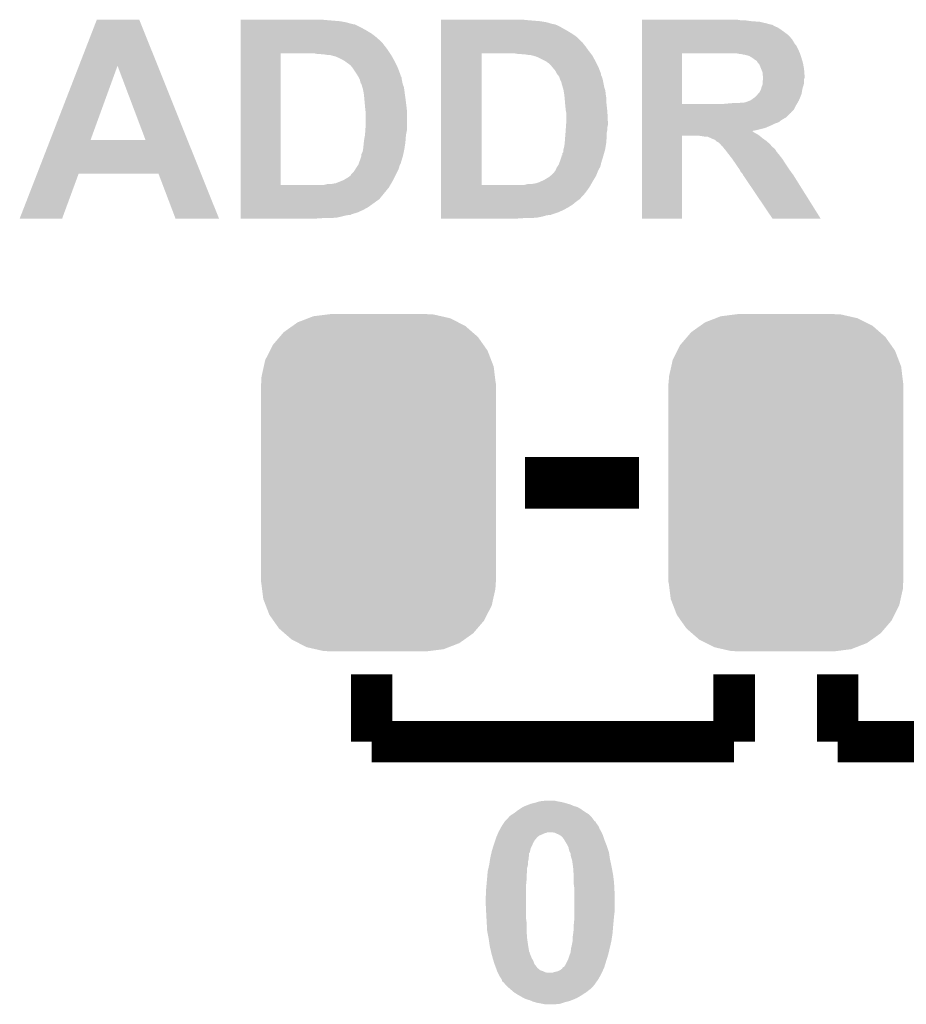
# Model space of a CAD drawing. Extents: x -0.05 to 0.95, y -0.15 to 1.54.
# Tile 15 of 35: x 0.45 to 0.62, y 0.28 to 0.47. Entities that reach past the tile are written whole.
import ezdxf

# ---------------------------------------------------------------- set-up
doc = ezdxf.new("R2010")
doc.units = 0
doc.layers.get('0').update_dxf_attribs({"linetype": 'CONTINUOUS'})
doc.layers.add('STEP_DOWN_13_CLICK_V101_GTO', color=14, linetype='CONTINUOUS')
doc.layers.add('STEP_DOWN_13_CLICK_V101_GTS', color=12, linetype='CONTINUOUS')

# ---------------------------------------------------------------- blocks, each defined once
blk = doc.blocks.new('CUSTOM_72')
for points in [[(-0.01259, 0.03214), (-0.00989, 0.03248), (0.01215, 0.03214), (0.01065, 0.03248)], [(-0.00989, 0.03248), (-0.00935, 0.03255), (0.01065, 0.03248), (0.00935, 0.03255)], [(-0.01657, 0.03029), (-0.01563, 0.03096), (0.01674, 0.03029), (0.01541, 0.03096)], [(-0.01563, 0.03096), (-0.01356, 0.03176), (0.01541, 0.03096), (0.01383, 0.03176)], [(-0.01356, 0.03176), (-0.01259, 0.03214), (0.01383, 0.03176), (0.01215, 0.03214)], [(-0.01908, 0.02815), (-0.01829, 0.02907), (0.0192, 0.02815), (0.01814, 0.02907)], [(-0.01829, 0.02907), (-0.01657, 0.03029), (0.01814, 0.02907), (0.01674, 0.03029)], [(-0.02041, 0.0266), (-0.01908, 0.02815), (0.0203, 0.0266), (0.0192, 0.02815)], [(-0.02188, 0.02368), (-0.02097, 0.02548), (0.02177, 0.02368), (0.02108, 0.02548)], [(-0.02097, 0.02548), (-0.02041, 0.0266), (0.02108, 0.02548), (0.0203, 0.0266)], [(-0.02215, 0.02244), (-0.02188, 0.02368), (0.02225, 0.02244), (0.02177, 0.02368)], [(-0.02259, 0.0205), (-0.02215, 0.02244), (0.02249, 0.0205), (0.02225, 0.02244)], [(-0.0227, -0.0192), (-0.0227, 0.0192), (0.0227, -0.0192), (0.0227, 0.0192)], [(-0.02265, 0.0192), (-0.02259, 0.0205), (0.02265, 0.0192), (0.02249, 0.0205)], [(-0.02249, -0.0205), (-0.02265, -0.0192), (0.02259, -0.0205), (0.02265, -0.0192)], [(-0.02225, -0.02244), (-0.02249, -0.0205), (0.02215, -0.02244), (0.02259, -0.0205)], [(-0.02177, -0.02368), (-0.02225, -0.02244), (0.02188, -0.02368), (0.02215, -0.02244)], [(-0.02108, -0.02548), (-0.02177, -0.02368), (0.02097, -0.02548), (0.02188, -0.02368)], [(-0.0203, -0.0266), (-0.02108, -0.02548), (0.02041, -0.0266), (0.02097, -0.02548)], [(-0.0192, -0.02815), (-0.0203, -0.0266), (0.01908, -0.02815), (0.02041, -0.0266)], [(-0.01814, -0.02907), (-0.0192, -0.02815), (0.01829, -0.02907), (0.01908, -0.02815)], [(-0.01674, -0.03029), (-0.01814, -0.02907), (0.01657, -0.03029), (0.01829, -0.02907)], [(-0.01541, -0.03096), (-0.01674, -0.03029), (0.01563, -0.03096), (0.01657, -0.03029)], [(-0.01383, -0.03176), (-0.01541, -0.03096), (0.01356, -0.03176), (0.01563, -0.03096)], [(-0.01215, -0.03214), (-0.01383, -0.03176), (0.01259, -0.03214), (0.01356, -0.03176)], [(-0.01065, -0.03248), (-0.01215, -0.03214), (0.00989, -0.03248), (0.01259, -0.03214)], [(-0.00935, -0.03255), (-0.01065, -0.03248), (0.00935, -0.03255), (0.00989, -0.03248)]]:
    blk.add_solid(points)

msp = doc.modelspace()

# ---------------------------------------------------------------- linework, layer by layer
at = {"layer": 'STEP_DOWN_13_CLICK_V101_GTO'}
for points, const_width in [([(0.5496, 0.384), (0.5716, 0.384)], 0.01), ([(0.52, 0.334), (0.52, 0.347)], 0.008), ([(0.59, 0.334), (0.59, 0.347)], 0.008), ([(0.61, 0.334), (0.61, 0.347)], 0.008), ([(0.61, 0.334), (0.68, 0.334), (0.68, 0.347)], 0.008), ([(0.52, 0.334), (0.59, 0.334)], 0.008)]:
    msp.add_lwpolyline(points, dxfattribs=dict(at, const_width=const_width))
for points in [[(0.46345, 0.4645), (0.4669, 0.4734), (0.47867, 0.4645), (0.4751, 0.4734)], [(0.4669, 0.4734), (0.4669, 0.4734), (0.4751, 0.4734), (0.4669, 0.4734)], [(0.4947, 0.4733), (0.4947, 0.4734), (0.5115, 0.4733), (0.5104, 0.4734)], [(0.5334, 0.4733), (0.5334, 0.4734), (0.5502, 0.4733), (0.5492, 0.4734)], [(0.5722, 0.4733), (0.5722, 0.4734), (0.5912, 0.4733), (0.5906, 0.4734)], [(0.4947, 0.4731), (0.4947, 0.4733), (0.5139, 0.4731), (0.5115, 0.4733)], [(0.4947, 0.4729), (0.4947, 0.4731), (0.515, 0.4729), (0.5139, 0.4731)], [(0.4947, 0.4726), (0.4947, 0.4729), (0.5161, 0.4726), (0.515, 0.4729)], [(0.4947, 0.4725), (0.4947, 0.4726), (0.5164, 0.4725), (0.5163, 0.4726)], [(0.4947, 0.4726), (0.4947, 0.4726), (0.5163, 0.4726), (0.5161, 0.4726)], [(0.4947, 0.4718), (0.4947, 0.4725), (0.5181, 0.4718), (0.5167, 0.4725)], [(0.4947, 0.4725), (0.4947, 0.4725), (0.5167, 0.4725), (0.5164, 0.4725)], [(0.4947, 0.4713), (0.4947, 0.4718), (0.519, 0.4713), (0.5181, 0.4718)], [(0.5334, 0.4731), (0.5334, 0.4733), (0.5526, 0.4731), (0.5502, 0.4733)], [(0.5334, 0.4729), (0.5334, 0.4731), (0.5538, 0.4729), (0.5526, 0.4731)], [(0.5334, 0.4726), (0.5334, 0.4729), (0.5548, 0.4726), (0.5538, 0.4729)], [(0.5334, 0.4725), (0.5334, 0.4726), (0.5552, 0.4725), (0.555, 0.4726)], [(0.5334, 0.4726), (0.5334, 0.4726), (0.555, 0.4726), (0.5548, 0.4726)], [(0.5334, 0.4722), (0.5334, 0.4725), (0.5561, 0.4722), (0.5554, 0.4725)], [(0.5334, 0.4725), (0.5334, 0.4725), (0.5554, 0.4725), (0.5552, 0.4725)], [(0.5334, 0.4718), (0.5334, 0.4722), (0.5568, 0.4718), (0.5561, 0.4722)], [(0.5334, 0.4713), (0.5334, 0.4718), (0.5577, 0.4713), (0.5568, 0.4718)], [(0.5722, 0.4731), (0.5722, 0.4733), (0.5934, 0.4731), (0.5919, 0.4733)], [(0.5722, 0.473), (0.5722, 0.4731), (0.5949, 0.473), (0.5934, 0.4731)], [(0.5722, 0.4727), (0.5722, 0.473), (0.5962, 0.4727), (0.5949, 0.473)], [(0.5722, 0.4725), (0.5722, 0.4727), (0.5969, 0.4725), (0.5962, 0.4727)], [(0.5722, 0.4724), (0.5722, 0.4725), (0.5974, 0.4724), (0.5969, 0.4725)], [(0.5722, 0.4723), (0.5722, 0.4724), (0.5975, 0.4723), (0.5975, 0.4724)], [(0.5722, 0.4724), (0.5722, 0.4724), (0.5975, 0.4724), (0.5974, 0.4724)], [(0.5722, 0.4721), (0.5722, 0.4723), (0.5979, 0.4721), (0.5975, 0.4723)], [(0.5722, 0.4719), (0.5722, 0.4721), (0.5984, 0.4719), (0.5979, 0.4721)], [(0.5722, 0.4715), (0.5722, 0.4719), (0.599, 0.4715), (0.5984, 0.4719)], [(0.5722, 0.471), (0.5722, 0.4715), (0.5997, 0.471), (0.599, 0.4715)], [(0.4947, 0.4707), (0.4947, 0.4713), (0.52, 0.4707), (0.519, 0.4713)], [(0.4947, 0.47), (0.4947, 0.4707), (0.5209, 0.47), (0.52, 0.4707)], [(0.4947, 0.4691), (0.4947, 0.47), (0.5219, 0.4691), (0.5209, 0.47)], [(0.5334, 0.4707), (0.5334, 0.4713), (0.5587, 0.4707), (0.5577, 0.4713)], [(0.5334, 0.47), (0.5334, 0.4707), (0.5597, 0.47), (0.5587, 0.4707)], [(0.5334, 0.4691), (0.5334, 0.47), (0.5606, 0.4691), (0.5597, 0.47)], [(0.5722, 0.4704), (0.5722, 0.471), (0.6005, 0.4704), (0.5997, 0.471)], [(0.5722, 0.4696), (0.5722, 0.4704), (0.6012, 0.4696), (0.6005, 0.4704)], [(0.5722, 0.4686), (0.5722, 0.4696), (0.6018, 0.4686), (0.6012, 0.4696)], [(0.4947, 0.469), (0.4947, 0.4691), (0.522, 0.469), (0.5219, 0.4691)], [(0.4947, 0.4686), (0.4947, 0.469), (0.5223, 0.4686), (0.522, 0.469)], [(0.4947, 0.4681), (0.4947, 0.4686), (0.5227, 0.4681), (0.5223, 0.4686)], [(0.4947, 0.4674), (0.4947, 0.4681), (0.5232, 0.4674), (0.5227, 0.4681)], [(0.5334, 0.469), (0.5334, 0.4691), (0.5607, 0.469), (0.5607, 0.4691)], [(0.5334, 0.4691), (0.5334, 0.4691), (0.5607, 0.4691), (0.5606, 0.4691)], [(0.5334, 0.4686), (0.5334, 0.469), (0.561, 0.4686), (0.5607, 0.469)], [(0.5334, 0.4681), (0.5334, 0.4686), (0.5614, 0.4681), (0.561, 0.4686)], [(0.5334, 0.4674), (0.5334, 0.4681), (0.5619, 0.4674), (0.5614, 0.4681)], [(0.5722, 0.4684), (0.5722, 0.4686), (0.602, 0.4684), (0.6018, 0.4686)], [(0.5722, 0.4676), (0.5722, 0.4684), (0.6024, 0.4676), (0.602, 0.4684)], [(0.4947, 0.4669), (0.4947, 0.4674), (0.52353, 0.4669), (0.5232, 0.4674)], [(0.4947, 0.4415), (0.4947, 0.4669), (0.5024, 0.4415), (0.5024, 0.4669)], [(0.4947, 0.4669), (0.4947, 0.4669), (0.5024, 0.4669), (0.5075, 0.4669)], [(0.5094, 0.4668), (0.5089, 0.4669), (0.5236, 0.4668), (0.52353, 0.4669)], [(0.5104, 0.4667), (0.5099, 0.4668), (0.52367, 0.4667), (0.5236, 0.4668)], [(0.5114, 0.4666), (0.5108, 0.4667), (0.52373, 0.4666), (0.52367, 0.4667)], [(0.5122, 0.4665), (0.5119, 0.4666), (0.5238, 0.4665), (0.52373, 0.4666)], [(0.513, 0.4663), (0.5122, 0.4665), (0.52391, 0.4663), (0.5238, 0.4665)], [(0.5137, 0.466), (0.513, 0.4663), (0.52407, 0.466), (0.52391, 0.4663)], [(0.5143, 0.4657), (0.5137, 0.466), (0.52424, 0.4657), (0.52407, 0.466)], [(0.5334, 0.4669), (0.5334, 0.4674), (0.56229, 0.4669), (0.5619, 0.4674)], [(0.5334, 0.4415), (0.5334, 0.4669), (0.5412, 0.4415), (0.5412, 0.4669)], [(0.5334, 0.4669), (0.5334, 0.4669), (0.5412, 0.4669), (0.5462, 0.4669)], [(0.5482, 0.4668), (0.5476, 0.4669), (0.56237, 0.4668), (0.56229, 0.4669)], [(0.5492, 0.4667), (0.5487, 0.4668), (0.56244, 0.4667), (0.56237, 0.4668)], [(0.5502, 0.4666), (0.5496, 0.4667), (0.56252, 0.4666), (0.56244, 0.4667)], [(0.5509, 0.4665), (0.5506, 0.4666), (0.5626, 0.4665), (0.56252, 0.4666)], [(0.5517, 0.4663), (0.551, 0.4665), (0.56271, 0.4663), (0.5626, 0.4665)], [(0.5524, 0.466), (0.5517, 0.4663), (0.56287, 0.466), (0.56271, 0.4663)], [(0.5536, 0.4654), (0.5524, 0.466), (0.5632, 0.4654), (0.56287, 0.466)], [(0.5722, 0.4669), (0.5722, 0.4676), (0.6027, 0.4669), (0.6024, 0.4676)], [(0.5722, 0.4571), (0.5722, 0.4669), (0.5799, 0.4571), (0.5799, 0.4669)], [(0.5722, 0.4669), (0.5722, 0.4669), (0.5799, 0.4669), (0.5888, 0.4669)], [(0.591, 0.4668), (0.5905, 0.4669), (0.60273, 0.4668), (0.6027, 0.4669)], [(0.5915, 0.4667), (0.5914, 0.4668), (0.60277, 0.4667), (0.60273, 0.4668)], [(0.5922, 0.4666), (0.5916, 0.4667), (0.6028, 0.4666), (0.60277, 0.4667)], [(0.5929, 0.4664), (0.5922, 0.4666), (0.60287, 0.4664), (0.6028, 0.4666)], [(0.5934, 0.4661), (0.5929, 0.4664), (0.60297, 0.4661), (0.60287, 0.4664)], [(0.59355, 0.466), (0.5934, 0.4661), (0.603, 0.466), (0.60297, 0.4661)], [(0.5937, 0.4659), (0.59355, 0.466), (0.60303, 0.4659), (0.603, 0.466)], [(0.5941, 0.4656), (0.5937, 0.4659), (0.60312, 0.4656), (0.60303, 0.4659)], [(0.4579, 0.4502), (0.46345, 0.4645), (0.4657, 0.4502), (0.4709, 0.4645)], [(0.4763, 0.4502), (0.4709, 0.4645), (0.4844, 0.4502), (0.47867, 0.4645)], [(0.5148, 0.4654), (0.5143, 0.4657), (0.5244, 0.4654), (0.52424, 0.4657)], [(0.5152, 0.4651), (0.5148, 0.4654), (0.52455, 0.4651), (0.5244, 0.4654)], [(0.5155, 0.4649), (0.5152, 0.4651), (0.52465, 0.4649), (0.52455, 0.4651)], [(0.5157, 0.4647), (0.5155, 0.4649), (0.52475, 0.4647), (0.52465, 0.4649)], [(0.51622, 0.4642), (0.5158, 0.4647), (0.525, 0.4642), (0.52475, 0.4647)], [(0.5163, 0.4641), (0.51622, 0.4642), (0.52504, 0.4641), (0.525, 0.4642)], [(0.5171, 0.4629), (0.5163, 0.4641), (0.5255, 0.4629), (0.52504, 0.4641)], [(0.554, 0.4651), (0.5536, 0.4654), (0.56335, 0.4651), (0.5632, 0.4654)], [(0.5543, 0.4649), (0.554, 0.4651), (0.56345, 0.4649), (0.56335, 0.4651)], [(0.5545, 0.4647), (0.5543, 0.4649), (0.56355, 0.4647), (0.56345, 0.4649)], [(0.55492, 0.4642), (0.5545, 0.4647), (0.5638, 0.4642), (0.56355, 0.4647)], [(0.5555, 0.4635), (0.55492, 0.4642), (0.56407, 0.4635), (0.5638, 0.4642)], [(0.5944, 0.4654), (0.5941, 0.4656), (0.60318, 0.4654), (0.60312, 0.4656)], [(0.5945, 0.4652), (0.5944, 0.4654), (0.60324, 0.4652), (0.60318, 0.4654)], [(0.59466, 0.465), (0.5945, 0.4652), (0.6033, 0.465), (0.60324, 0.4652)], [(0.5949, 0.4647), (0.59466, 0.465), (0.60335, 0.4647), (0.6033, 0.465)], [(0.59522, 0.4639), (0.5949, 0.4647), (0.6035, 0.4639), (0.60335, 0.4647)], [(0.5955, 0.4632), (0.59522, 0.4639), (0.60355, 0.4632), (0.6035, 0.4639)], [(0.51716, 0.4628), (0.5171, 0.4629), (0.5255, 0.4628), (0.5255, 0.4629)], [(0.51722, 0.4627), (0.51716, 0.4628), (0.5256, 0.4627), (0.5255, 0.4628)], [(0.51734, 0.4625), (0.51722, 0.4627), (0.5256, 0.4625), (0.5256, 0.4627)], [(0.5174, 0.4624), (0.51734, 0.4625), (0.52567, 0.4624), (0.5256, 0.4625)], [(0.5175, 0.4622), (0.5174, 0.4624), (0.5258, 0.4622), (0.52567, 0.4624)], [(0.51765, 0.4619), (0.5175, 0.4622), (0.5258, 0.4619), (0.5258, 0.4622)], [(0.5558, 0.4629), (0.5555, 0.4635), (0.5643, 0.4629), (0.56407, 0.4635)], [(0.55596, 0.4627), (0.5558, 0.4629), (0.5643, 0.4627), (0.5643, 0.4629)], [(0.55612, 0.4625), (0.55596, 0.4627), (0.5644, 0.4625), (0.5643, 0.4627)], [(0.5562, 0.4624), (0.55612, 0.4625), (0.56443, 0.4624), (0.5644, 0.4625)], [(0.55637, 0.4619), (0.5562, 0.4624), (0.5646, 0.4619), (0.56443, 0.4624)], [(0.5955, 0.4627), (0.5955, 0.4632), (0.60359, 0.4627), (0.60355, 0.4632)], [(0.59553, 0.4626), (0.5955, 0.4627), (0.6036, 0.4626), (0.60359, 0.4627)], [(0.5956, 0.4624), (0.59553, 0.4626), (0.6036, 0.4624), (0.6036, 0.4626)], [(0.59557, 0.4619), (0.5956, 0.4621), (0.6035, 0.4619), (0.60357, 0.4621)], [(0.5956, 0.4622), (0.5956, 0.4624), (0.6036, 0.4622), (0.6036, 0.4624)], [(0.5956, 0.4621), (0.5956, 0.4622), (0.60357, 0.4621), (0.6036, 0.4622)], [(0.5177, 0.4618), (0.51765, 0.4619), (0.52582, 0.4618), (0.5258, 0.4619)], [(0.5178, 0.4614), (0.5177, 0.4618), (0.5259, 0.4614), (0.52582, 0.4618)], [(0.5179, 0.4611), (0.5178, 0.4614), (0.52596, 0.4611), (0.5259, 0.4614)], [(0.518, 0.461), (0.5179, 0.4611), (0.52598, 0.461), (0.52596, 0.4611)], [(0.51803, 0.4609), (0.518, 0.461), (0.526, 0.4609), (0.52598, 0.461)], [(0.51818, 0.4604), (0.51803, 0.4609), (0.5262, 0.4604), (0.526, 0.4609)], [(0.5183, 0.46), (0.51818, 0.4604), (0.52627, 0.46), (0.5262, 0.4604)], [(0.5564, 0.4618), (0.55637, 0.4619), (0.56462, 0.4618), (0.5646, 0.4619)], [(0.5566, 0.4614), (0.5564, 0.4618), (0.5647, 0.4614), (0.56462, 0.4618)], [(0.5567, 0.4611), (0.5566, 0.4614), (0.56476, 0.4611), (0.5647, 0.4614)], [(0.5567, 0.461), (0.5567, 0.4611), (0.56478, 0.461), (0.56476, 0.4611)], [(0.55688, 0.4604), (0.5567, 0.461), (0.5649, 0.4604), (0.56478, 0.461)], [(0.557, 0.46), (0.55688, 0.4604), (0.56503, 0.46), (0.5649, 0.4604)], [(0.5952, 0.46), (0.59523, 0.4601), (0.60318, 0.46), (0.6032, 0.4601)], [(0.59523, 0.4601), (0.5953, 0.4604), (0.6032, 0.4601), (0.60329, 0.4604)], [(0.5953, 0.4604), (0.5955, 0.4609), (0.60329, 0.4604), (0.60344, 0.4609)], [(0.5955, 0.4615), (0.59557, 0.4619), (0.6035, 0.4615), (0.6035, 0.4619)], [(0.5955, 0.4611), (0.5955, 0.4615), (0.6035, 0.4611), (0.6035, 0.4615)], [(0.5955, 0.4609), (0.5955, 0.4611), (0.60344, 0.4609), (0.6035, 0.4611)], [(0.51834, 0.4598), (0.5183, 0.46), (0.5263, 0.4598), (0.52627, 0.46)], [(0.51848, 0.459), (0.51834, 0.4598), (0.5264, 0.459), (0.5263, 0.4598)], [(0.5185, 0.4589), (0.51848, 0.459), (0.52641, 0.4589), (0.5264, 0.459)], [(0.51855, 0.4583), (0.5185, 0.4589), (0.5265, 0.4583), (0.52641, 0.4589)], [(0.5186, 0.4578), (0.51855, 0.4583), (0.52656, 0.4578), (0.5265, 0.4583)], [(0.55704, 0.4598), (0.557, 0.46), (0.5651, 0.4598), (0.56503, 0.46)], [(0.55718, 0.459), (0.55704, 0.4598), (0.5652, 0.459), (0.5651, 0.4598)], [(0.5572, 0.4589), (0.55718, 0.459), (0.56521, 0.4589), (0.5652, 0.459)], [(0.55725, 0.4583), (0.5572, 0.4589), (0.5653, 0.4583), (0.56521, 0.4589)], [(0.5573, 0.4578), (0.55725, 0.4583), (0.5653, 0.4578), (0.5653, 0.4583)], [(0.5934, 0.458), (0.5941, 0.4585), (0.60258, 0.458), (0.60279, 0.4585)], [(0.5941, 0.4585), (0.5944, 0.4588), (0.60279, 0.4585), (0.60292, 0.4588)], [(0.5944, 0.4588), (0.59455, 0.459), (0.60292, 0.4588), (0.603, 0.459)], [(0.59455, 0.459), (0.5947, 0.4592), (0.603, 0.459), (0.60304, 0.4592)], [(0.5947, 0.4592), (0.5949, 0.4594), (0.60304, 0.4592), (0.60307, 0.4594)], [(0.5949, 0.4594), (0.5952, 0.46), (0.60307, 0.4594), (0.60318, 0.46)], [(0.51863, 0.4575), (0.5186, 0.4578), (0.5266, 0.4575), (0.52656, 0.4578)], [(0.5187, 0.4566), (0.51863, 0.4575), (0.52671, 0.4566), (0.5266, 0.4575)], [(0.51879, 0.4558), (0.5187, 0.4566), (0.5268, 0.4558), (0.52671, 0.4566)], [(0.55732, 0.4575), (0.5573, 0.4578), (0.5653, 0.4575), (0.5653, 0.4578)], [(0.5574, 0.4566), (0.55732, 0.4575), (0.56541, 0.4566), (0.5653, 0.4575)], [(0.55749, 0.4558), (0.5574, 0.4566), (0.5655, 0.4558), (0.56541, 0.4566)], [(0.5722, 0.4566), (0.5722, 0.4571), (0.6018, 0.4566), (0.60209, 0.4571)], [(0.5722, 0.4571), (0.5722, 0.4571), (0.5875, 0.4571), (0.5799, 0.4571)], [(0.5722, 0.456), (0.5722, 0.4566), (0.6015, 0.456), (0.6018, 0.4566)], [(0.5875, 0.4571), (0.5886, 0.4572), (0.60209, 0.4571), (0.60215, 0.4572)], [(0.5886, 0.4572), (0.5898, 0.4573), (0.60215, 0.4572), (0.60221, 0.4573)], [(0.5909, 0.4573), (0.5914, 0.4574), (0.60221, 0.4573), (0.60227, 0.4574)], [(0.5919, 0.4574), (0.5923, 0.4575), (0.60227, 0.4574), (0.60232, 0.4575)], [(0.5923, 0.4575), (0.5926, 0.4576), (0.60232, 0.4575), (0.60238, 0.4576)], [(0.5926, 0.4576), (0.5928, 0.4577), (0.60238, 0.4576), (0.60244, 0.4577)], [(0.5928, 0.4577), (0.5931, 0.4578), (0.60244, 0.4577), (0.6025, 0.4578)], [(0.5931, 0.4578), (0.5934, 0.458), (0.6025, 0.4578), (0.60258, 0.458)], [(0.5188, 0.4557), (0.51879, 0.4558), (0.5268, 0.4557), (0.5268, 0.4558)], [(0.5188, 0.4526), (0.5188, 0.4557), (0.5268, 0.4526), (0.5268, 0.4557)], [(0.5575, 0.4557), (0.55749, 0.4558), (0.56551, 0.4557), (0.5655, 0.4558)], [(0.5576, 0.4553), (0.5575, 0.4557), (0.56553, 0.4553), (0.56551, 0.4557)], [(0.5576, 0.4541), (0.5576, 0.4553), (0.56559, 0.4541), (0.56553, 0.4553)], [(0.5722, 0.4555), (0.5722, 0.456), (0.601, 0.4555), (0.6015, 0.456)], [(0.5722, 0.4554), (0.5722, 0.4555), (0.601, 0.4554), (0.601, 0.4555)], [(0.5722, 0.4545), (0.5722, 0.4554), (0.6, 0.4545), (0.6009, 0.4554)], [(0.5722, 0.4554), (0.5722, 0.4554), (0.6009, 0.4554), (0.601, 0.4554)], [(0.5722, 0.4543), (0.5722, 0.4545), (0.5996, 0.4543), (0.6, 0.4545)], [(0.51876, 0.4521), (0.5188, 0.4526), (0.5268, 0.4521), (0.5268, 0.4526)], [(0.55746, 0.4521), (0.5575, 0.4526), (0.5655, 0.4521), (0.5655, 0.4526)], [(0.5575, 0.4526), (0.55753, 0.453), (0.5655, 0.4526), (0.5656, 0.453)], [(0.55753, 0.453), (0.55758, 0.4538), (0.5656, 0.453), (0.5656, 0.4538)], [(0.55758, 0.4538), (0.5576, 0.4541), (0.5656, 0.4538), (0.56559, 0.4541)], [(0.5722, 0.454), (0.5722, 0.4543), (0.5991, 0.454), (0.5996, 0.4543)], [(0.5722, 0.4536), (0.5722, 0.454), (0.5986, 0.4536), (0.5991, 0.454)], [(0.5722, 0.4534), (0.5722, 0.4536), (0.598, 0.4534), (0.5986, 0.4536)], [(0.5722, 0.4531), (0.5722, 0.4534), (0.5974, 0.4531), (0.598, 0.4534)], [(0.5722, 0.4525), (0.5722, 0.4531), (0.596, 0.4525), (0.5974, 0.4531)], [(0.5722, 0.4521), (0.5722, 0.4525), (0.5944, 0.4521), (0.596, 0.4525)], [(0.5185, 0.45), (0.51867, 0.451), (0.52652, 0.45), (0.5266, 0.451)], [(0.51867, 0.451), (0.5187, 0.4512), (0.5266, 0.451), (0.52663, 0.4512)], [(0.5187, 0.4512), (0.51873, 0.4516), (0.52663, 0.4512), (0.5267, 0.4516)], [(0.51873, 0.4516), (0.51876, 0.4521), (0.5267, 0.4516), (0.5268, 0.4521)], [(0.5573, 0.45), (0.55738, 0.451), (0.56532, 0.45), (0.5654, 0.451)], [(0.55738, 0.451), (0.5574, 0.4512), (0.5654, 0.451), (0.5654, 0.4512)], [(0.5574, 0.4512), (0.55743, 0.4516), (0.5654, 0.4512), (0.5654, 0.4516)], [(0.55743, 0.4516), (0.55746, 0.4521), (0.5654, 0.4516), (0.5655, 0.4521)], [(0.5722, 0.4519), (0.5722, 0.4521), (0.59341, 0.4519), (0.5944, 0.4521)], [(0.5722, 0.4516), (0.5722, 0.4519), (0.5939, 0.4516), (0.5935, 0.4519)], [(0.5722, 0.4519), (0.5722, 0.4519), (0.5935, 0.4519), (0.59341, 0.4519)], [(0.5722, 0.4514), (0.5722, 0.4516), (0.5943, 0.4514), (0.5939, 0.4516)], [(0.5722, 0.451), (0.5722, 0.4514), (0.5949, 0.451), (0.5943, 0.4514)], [(0.5722, 0.435), (0.5722, 0.451), (0.5799, 0.435), (0.5799, 0.451)], [(0.5722, 0.451), (0.5722, 0.451), (0.5799, 0.451), (0.5832, 0.451)], [(0.5839, 0.4509), (0.5832, 0.451), (0.59502, 0.4509), (0.5949, 0.451)], [(0.5844, 0.4508), (0.5839, 0.4509), (0.59514, 0.4508), (0.59502, 0.4509)], [(0.5853, 0.4506), (0.5849, 0.4508), (0.59538, 0.4506), (0.59514, 0.4508)], [(0.5856, 0.4505), (0.5854, 0.4506), (0.5955, 0.4505), (0.59538, 0.4506)], [(0.45538, 0.4437), (0.4579, 0.4502), (0.48701, 0.4437), (0.4844, 0.4502)], [(0.4579, 0.4502), (0.4579, 0.4502), (0.4763, 0.4502), (0.4657, 0.4502)], [(0.51833, 0.4484), (0.5184, 0.449), (0.5263, 0.4484), (0.52639, 0.449)], [(0.5184, 0.449), (0.51847, 0.4497), (0.52639, 0.449), (0.5265, 0.4497)], [(0.51847, 0.4497), (0.5185, 0.45), (0.5265, 0.4497), (0.52652, 0.45)], [(0.55705, 0.4484), (0.5572, 0.449), (0.5651, 0.4484), (0.56519, 0.449)], [(0.5572, 0.449), (0.55727, 0.4497), (0.56519, 0.449), (0.5653, 0.4497)], [(0.55727, 0.4497), (0.5573, 0.45), (0.5653, 0.4497), (0.56532, 0.45)], [(0.5858, 0.4504), (0.5856, 0.4505), (0.59564, 0.4504), (0.5955, 0.4505)], [(0.5863, 0.4502), (0.5858, 0.4504), (0.59592, 0.4502), (0.59564, 0.4504)], [(0.5865, 0.45), (0.5863, 0.4502), (0.5962, 0.45), (0.59592, 0.4502)], [(0.5866, 0.4499), (0.5865, 0.45), (0.59632, 0.4499), (0.5962, 0.45)], [(0.587, 0.4497), (0.5866, 0.4499), (0.59655, 0.4497), (0.59632, 0.4499)], [(0.5873, 0.4494), (0.587, 0.4497), (0.5969, 0.4494), (0.59655, 0.4497)], [(0.5875, 0.4492), (0.5873, 0.4494), (0.59707, 0.4492), (0.5969, 0.4494)], [(0.5876, 0.449), (0.5875, 0.4492), (0.59724, 0.449), (0.59707, 0.4492)], [(0.5879, 0.4487), (0.5877, 0.449), (0.5975, 0.4487), (0.59724, 0.449)], [(0.5882, 0.4484), (0.5879, 0.4487), (0.5979, 0.4484), (0.5976, 0.4487)], [(0.5879, 0.4487), (0.5879, 0.4487), (0.5976, 0.4487), (0.5975, 0.4487)], [(0.5177, 0.4462), (0.51797, 0.447), (0.52575, 0.4462), (0.526, 0.447)], [(0.51797, 0.447), (0.518, 0.4471), (0.526, 0.447), (0.52602, 0.4471)], [(0.518, 0.4474), (0.5182, 0.4478), (0.52609, 0.4474), (0.52617, 0.4478)], [(0.518, 0.4471), (0.518, 0.4474), (0.52602, 0.4471), (0.52609, 0.4474)], [(0.5182, 0.4478), (0.5183, 0.4482), (0.52617, 0.4478), (0.52626, 0.4482)], [(0.5183, 0.4482), (0.51833, 0.4484), (0.52626, 0.4482), (0.5263, 0.4484)], [(0.5564, 0.4462), (0.55667, 0.447), (0.56445, 0.4462), (0.5647, 0.447)], [(0.55667, 0.447), (0.5567, 0.4471), (0.5647, 0.447), (0.56473, 0.4471)], [(0.5567, 0.4471), (0.5567, 0.4472), (0.56473, 0.4471), (0.56476, 0.4472)], [(0.5568, 0.4476), (0.557, 0.4478), (0.56487, 0.4476), (0.56493, 0.4478)], [(0.5568, 0.4472), (0.5568, 0.4476), (0.56476, 0.4472), (0.56487, 0.4476)], [(0.557, 0.4482), (0.55705, 0.4484), (0.56504, 0.4482), (0.5651, 0.4484)], [(0.557, 0.4478), (0.557, 0.4482), (0.56493, 0.4478), (0.56504, 0.4482)], [(0.58857, 0.4479), (0.5882, 0.4484), (0.5982, 0.4479), (0.5979, 0.4484)], [(0.5888, 0.4476), (0.58857, 0.4479), (0.59845, 0.4476), (0.5982, 0.4479)], [(0.58903, 0.4473), (0.5888, 0.4476), (0.5987, 0.4473), (0.59845, 0.4476)], [(0.5895, 0.4467), (0.58903, 0.4473), (0.59917, 0.4467), (0.5987, 0.4473)], [(0.517, 0.4448), (0.51707, 0.4449), (0.52527, 0.4448), (0.5253, 0.4449)], [(0.51707, 0.4449), (0.51733, 0.4453), (0.5253, 0.4449), (0.5254, 0.4453)], [(0.51733, 0.4453), (0.5174, 0.4454), (0.5254, 0.4453), (0.52545, 0.4454)], [(0.5174, 0.4454), (0.51744, 0.4455), (0.52545, 0.4454), (0.5255, 0.4455)], [(0.51744, 0.4455), (0.51747, 0.4456), (0.5255, 0.4455), (0.5256, 0.4456)], [(0.51747, 0.4456), (0.51751, 0.4457), (0.5256, 0.4456), (0.5256, 0.4457)], [(0.51751, 0.4457), (0.5177, 0.4462), (0.5256, 0.4457), (0.52575, 0.4462)], [(0.5557, 0.4448), (0.55577, 0.4449), (0.56403, 0.4448), (0.5641, 0.4449)], [(0.55577, 0.4449), (0.55603, 0.4453), (0.5641, 0.4449), (0.5642, 0.4453)], [(0.55603, 0.4453), (0.5561, 0.4454), (0.5642, 0.4453), (0.56425, 0.4454)], [(0.5561, 0.4454), (0.55614, 0.4455), (0.56425, 0.4454), (0.5643, 0.4455)], [(0.55614, 0.4455), (0.55621, 0.4457), (0.5643, 0.4455), (0.5643, 0.4457)], [(0.55621, 0.4457), (0.5564, 0.4462), (0.5643, 0.4457), (0.56445, 0.4462)], [(0.58971, 0.4464), (0.5895, 0.4467), (0.5994, 0.4464), (0.59917, 0.4467)], [(0.59006, 0.4459), (0.58971, 0.4464), (0.5997, 0.4459), (0.5994, 0.4464)], [(0.5902, 0.4457), (0.59006, 0.4459), (0.59983, 0.4457), (0.5997, 0.4459)], [(0.5908, 0.4448), (0.5902, 0.4457), (0.60043, 0.4448), (0.59983, 0.4457)], [(0.452, 0.435), (0.45538, 0.4437), (0.4602, 0.435), (0.4634, 0.4437)], [(0.45538, 0.4437), (0.45538, 0.4437), (0.4634, 0.4437), (0.4788, 0.4437)], [(0.4821, 0.435), (0.4788, 0.4437), (0.4905, 0.435), (0.48701, 0.4437)], [(0.5145, 0.4424), (0.5155, 0.443), (0.5241, 0.4424), (0.5244, 0.443)], [(0.5155, 0.443), (0.516, 0.4434), (0.5244, 0.443), (0.5246, 0.4434)], [(0.516, 0.4435), (0.5164, 0.4439), (0.52465, 0.4435), (0.52485, 0.4439)], [(0.516, 0.4434), (0.516, 0.4435), (0.5246, 0.4434), (0.52465, 0.4435)], [(0.5164, 0.4439), (0.5167, 0.4443), (0.52485, 0.4439), (0.52505, 0.4443)], [(0.5167, 0.4443), (0.51688, 0.4446), (0.52505, 0.4443), (0.5252, 0.4446)], [(0.51688, 0.4446), (0.517, 0.4448), (0.5252, 0.4446), (0.52527, 0.4448)], [(0.5532, 0.4424), (0.5542, 0.443), (0.56282, 0.4424), (0.56318, 0.443)], [(0.5542, 0.443), (0.55445, 0.4432), (0.56318, 0.443), (0.5633, 0.4432)], [(0.55445, 0.4432), (0.5547, 0.4434), (0.5633, 0.4432), (0.56338, 0.4434)], [(0.5547, 0.4434), (0.5552, 0.4439), (0.56338, 0.4434), (0.56358, 0.4439)], [(0.5552, 0.4439), (0.55542, 0.4442), (0.56358, 0.4439), (0.5637, 0.4442)], [(0.55542, 0.4442), (0.5555, 0.4443), (0.5637, 0.4442), (0.56375, 0.4443)], [(0.5555, 0.4443), (0.55562, 0.4446), (0.56375, 0.4443), (0.5639, 0.4446)], [(0.55562, 0.4446), (0.5557, 0.4448), (0.5639, 0.4446), (0.56403, 0.4448)], [(0.59088, 0.4447), (0.5908, 0.4448), (0.6005, 0.4447), (0.60043, 0.4448)], [(0.5911, 0.4444), (0.59088, 0.4447), (0.60071, 0.4444), (0.6005, 0.4447)], [(0.5913, 0.444), (0.5911, 0.4444), (0.601, 0.444), (0.60071, 0.4444)], [(0.5915, 0.4438), (0.5913, 0.444), (0.60114, 0.4438), (0.601, 0.444)], [(0.5917, 0.4435), (0.5915, 0.4438), (0.60136, 0.4435), (0.60114, 0.4438)], [(0.5917, 0.4434), (0.5917, 0.4435), (0.60143, 0.4434), (0.60136, 0.4435)], [(0.5918, 0.4433), (0.5917, 0.4434), (0.6015, 0.4433), (0.60143, 0.4434)], [(0.59234, 0.4425), (0.5918, 0.4433), (0.602, 0.4425), (0.6015, 0.4433)], [(0.4947, 0.441), (0.4947, 0.4415), (0.5233, 0.441), (0.52359, 0.4415)], [(0.4947, 0.4415), (0.4947, 0.4415), (0.5108, 0.4415), (0.5024, 0.4415)], [(0.5108, 0.4415), (0.5116, 0.4417), (0.52359, 0.4415), (0.52371, 0.4417)], [(0.5123, 0.4417), (0.5129, 0.4418), (0.52371, 0.4417), (0.52377, 0.4418)], [(0.513, 0.4418), (0.5132, 0.4419), (0.52377, 0.4418), (0.52382, 0.4419)], [(0.5132, 0.4419), (0.5135, 0.442), (0.52382, 0.4419), (0.52388, 0.442)], [(0.5135, 0.442), (0.514, 0.4422), (0.52388, 0.442), (0.524, 0.4422)], [(0.514, 0.4422), (0.5145, 0.4424), (0.524, 0.4422), (0.5241, 0.4424)], [(0.5334, 0.441), (0.5334, 0.4415), (0.562, 0.441), (0.56229, 0.4415)], [(0.5334, 0.4415), (0.5334, 0.4415), (0.5495, 0.4415), (0.5412, 0.4415)], [(0.5495, 0.4415), (0.5503, 0.4417), (0.56229, 0.4415), (0.56241, 0.4417)], [(0.551, 0.4417), (0.5516, 0.4418), (0.56241, 0.4417), (0.56247, 0.4418)], [(0.5517, 0.4418), (0.5523, 0.442), (0.56247, 0.4418), (0.56258, 0.442)], [(0.5523, 0.442), (0.5527, 0.4422), (0.56258, 0.442), (0.5627, 0.4422)], [(0.5527, 0.4422), (0.5532, 0.4424), (0.5627, 0.4422), (0.56282, 0.4424)], [(0.5974, 0.435), (0.59234, 0.4425), (0.6067, 0.435), (0.602, 0.4425)], [(0.4947, 0.4388), (0.4947, 0.441), (0.5215, 0.4388), (0.5233, 0.441)], [(0.5334, 0.4399), (0.5334, 0.441), (0.5612, 0.4399), (0.562, 0.441)], [(0.5334, 0.4388), (0.5334, 0.4399), (0.5602, 0.4388), (0.5612, 0.4399)], [(0.4947, 0.4387), (0.4947, 0.4388), (0.5214, 0.4387), (0.5215, 0.4388)], [(0.4947, 0.4385), (0.4947, 0.4387), (0.5211, 0.4385), (0.5214, 0.4387)], [(0.4947, 0.4382), (0.4947, 0.4385), (0.5207, 0.4382), (0.5211, 0.4385)], [(0.4947, 0.4372), (0.4947, 0.4382), (0.5193, 0.4372), (0.5207, 0.4382)], [(0.5334, 0.4387), (0.5334, 0.4388), (0.5601, 0.4387), (0.5602, 0.4388)], [(0.5334, 0.4385), (0.5334, 0.4387), (0.5598, 0.4385), (0.5601, 0.4387)], [(0.5334, 0.4382), (0.5334, 0.4385), (0.5594, 0.4382), (0.5598, 0.4385)], [(0.5334, 0.4377), (0.5334, 0.4382), (0.5588, 0.4377), (0.5594, 0.4382)], [(0.5334, 0.4372), (0.5334, 0.4377), (0.558, 0.4372), (0.5588, 0.4377)], [(0.4947, 0.4367), (0.4947, 0.4372), (0.5184, 0.4367), (0.5193, 0.4372)], [(0.4947, 0.4362), (0.4947, 0.4367), (0.5173, 0.4362), (0.5184, 0.4367)], [(0.4947, 0.4358), (0.4947, 0.4362), (0.516, 0.4358), (0.5173, 0.4362)], [(0.4947, 0.4357), (0.4947, 0.4358), (0.5159, 0.4357), (0.516, 0.4358)], [(0.4947, 0.4356), (0.4947, 0.4357), (0.515, 0.4356), (0.5156, 0.4357)], [(0.4947, 0.4354), (0.4947, 0.4356), (0.5142, 0.4354), (0.515, 0.4356)], [(0.4947, 0.4352), (0.4947, 0.4354), (0.5133, 0.4352), (0.5142, 0.4354)], [(0.5334, 0.4367), (0.5334, 0.4372), (0.5571, 0.4367), (0.558, 0.4372)], [(0.5334, 0.4362), (0.5334, 0.4367), (0.556, 0.4362), (0.5571, 0.4367)], [(0.5334, 0.4358), (0.5334, 0.4362), (0.5548, 0.4358), (0.556, 0.4362)], [(0.5334, 0.4357), (0.5334, 0.4358), (0.5547, 0.4357), (0.5547, 0.4358)], [(0.5334, 0.4358), (0.5334, 0.4358), (0.5547, 0.4358), (0.5548, 0.4358)], [(0.5334, 0.4356), (0.5334, 0.4357), (0.5537, 0.4356), (0.5543, 0.4357)], [(0.5334, 0.4354), (0.5334, 0.4356), (0.553, 0.4354), (0.5537, 0.4356)], [(0.5334, 0.4352), (0.5334, 0.4354), (0.552, 0.4352), (0.553, 0.4354)], [(0.4905, 0.435), (0.4905, 0.435), (0.4905, 0.435), (0.4821, 0.435)], [(0.4947, 0.4351), (0.4947, 0.4352), (0.5121, 0.4351), (0.5133, 0.4352)], [(0.4947, 0.435), (0.4947, 0.4351), (0.50921, 0.435), (0.5107, 0.4351)], [(0.5092, 0.435), (0.4947, 0.435), (0.5092, 0.435), (0.50921, 0.435)], [(0.5334, 0.4351), (0.5334, 0.4352), (0.5508, 0.4351), (0.552, 0.4352)], [(0.5334, 0.435), (0.5334, 0.4351), (0.54801, 0.435), (0.5495, 0.4351)], [(0.548, 0.435), (0.5334, 0.435), (0.548, 0.435), (0.54801, 0.435)], [(0.5486, 0.321), (0.5492, 0.3214), (0.5604, 0.321), (0.5597, 0.3214)], [(0.5492, 0.3214), (0.54967, 0.3216), (0.5597, 0.3214), (0.559, 0.3216)], [(0.54967, 0.3216), (0.5499, 0.3217), (0.559, 0.3216), (0.55877, 0.3217)], [(0.5499, 0.3217), (0.55043, 0.3219), (0.55877, 0.3217), (0.5583, 0.3219)], [(0.55043, 0.3219), (0.5507, 0.322), (0.5583, 0.3219), (0.55795, 0.322)], [(0.5507, 0.322), (0.5515, 0.3222), (0.55795, 0.322), (0.55725, 0.3222)], [(0.5515, 0.3222), (0.55183, 0.3223), (0.55725, 0.3222), (0.5569, 0.3223)], [(0.55183, 0.3223), (0.55217, 0.3224), (0.5569, 0.3223), (0.5564, 0.3224)], [(0.55217, 0.3224), (0.5525, 0.3225), (0.5564, 0.3224), (0.5558, 0.3225)], [(0.5525, 0.3225), (0.5534, 0.3226), (0.5558, 0.3225), (0.5554, 0.3226)], [(0.5463, 0.3192), (0.54645, 0.3194), (0.56265, 0.3192), (0.5625, 0.3194)], [(0.54645, 0.3194), (0.5466, 0.3196), (0.5625, 0.3194), (0.5623, 0.3196)], [(0.5466, 0.3196), (0.547, 0.3199), (0.5623, 0.3196), (0.562, 0.3199)], [(0.547, 0.3199), (0.54717, 0.32), (0.562, 0.3199), (0.5619, 0.32)], [(0.54717, 0.32), (0.5475, 0.3202), (0.5619, 0.32), (0.56158, 0.3202)], [(0.5475, 0.3202), (0.54788, 0.3205), (0.56158, 0.3202), (0.5611, 0.3205)], [(0.54788, 0.3205), (0.548, 0.3206), (0.5611, 0.3205), (0.56096, 0.3206)], [(0.548, 0.3206), (0.5486, 0.321), (0.56096, 0.3206), (0.5604, 0.321)], [(0.54483, 0.3172), (0.5451, 0.3177), (0.564, 0.3172), (0.5638, 0.3177)], [(0.5451, 0.3177), (0.54537, 0.3181), (0.5638, 0.3177), (0.5635, 0.3181)], [(0.54537, 0.3181), (0.54557, 0.3184), (0.5635, 0.3181), (0.5633, 0.3184)], [(0.54557, 0.3184), (0.5457, 0.3186), (0.5633, 0.3184), (0.5632, 0.3186)], [(0.5457, 0.3186), (0.5463, 0.3192), (0.5631, 0.3186), (0.56265, 0.3192)], [(0.5457, 0.3186), (0.5457, 0.3186), (0.5632, 0.3186), (0.5631, 0.3186)], [(0.54404, 0.3155), (0.54408, 0.3156), (0.5519, 0.3155), (0.552, 0.3156)], [(0.54408, 0.3156), (0.54421, 0.3159), (0.552, 0.3156), (0.5524, 0.3159)], [(0.54421, 0.3159), (0.54429, 0.3161), (0.5524, 0.3159), (0.5529, 0.3161)], [(0.54429, 0.3161), (0.54438, 0.3163), (0.5529, 0.3161), (0.5533, 0.3163)], [(0.54438, 0.3163), (0.54442, 0.3164), (0.5533, 0.3163), (0.5537, 0.3164)], [(0.54442, 0.3164), (0.54446, 0.3165), (0.5537, 0.3164), (0.5539, 0.3165)], [(0.54446, 0.3165), (0.5445, 0.3166), (0.5644, 0.3165), (0.56434, 0.3166)], [(0.5445, 0.3166), (0.54483, 0.3172), (0.56434, 0.3166), (0.564, 0.3172)], [(0.5554, 0.3164), (0.5549, 0.3165), (0.56444, 0.3164), (0.5644, 0.3165)], [(0.5558, 0.3162), (0.5554, 0.3164), (0.56453, 0.3162), (0.56444, 0.3164)], [(0.5561, 0.3161), (0.5558, 0.3162), (0.56457, 0.3161), (0.56453, 0.3162)], [(0.5564, 0.3159), (0.5561, 0.3161), (0.56466, 0.3159), (0.56457, 0.3161)], [(0.5566, 0.3158), (0.5564, 0.3159), (0.5647, 0.3158), (0.56466, 0.3159)], [(0.5568, 0.3156), (0.5566, 0.3158), (0.56477, 0.3156), (0.5647, 0.3158)], [(0.5571, 0.3152), (0.5568, 0.3156), (0.5649, 0.3152), (0.56477, 0.3156)], [(0.54335, 0.3134), (0.54354, 0.314), (0.5507, 0.3134), (0.551, 0.314)], [(0.54354, 0.314), (0.5436, 0.3142), (0.551, 0.314), (0.55108, 0.3142)], [(0.5436, 0.3142), (0.5437, 0.3145), (0.55108, 0.3142), (0.5512, 0.3145)], [(0.5437, 0.3145), (0.54387, 0.315), (0.5512, 0.3145), (0.5515, 0.315)], [(0.54387, 0.315), (0.54393, 0.3152), (0.5515, 0.315), (0.5517, 0.3152)], [(0.54393, 0.3152), (0.544, 0.3154), (0.5517, 0.3152), (0.55183, 0.3154)], [(0.544, 0.3154), (0.54404, 0.3155), (0.55183, 0.3154), (0.5519, 0.3155)], [(0.55728, 0.3149), (0.5571, 0.3152), (0.565, 0.3149), (0.5649, 0.3152)], [(0.5577, 0.3142), (0.55728, 0.3149), (0.56528, 0.3142), (0.565, 0.3149)], [(0.55785, 0.3139), (0.5577, 0.3142), (0.5654, 0.3139), (0.56528, 0.3142)], [(0.558, 0.3136), (0.55785, 0.3139), (0.5655, 0.3136), (0.5654, 0.3139)], [(0.54292, 0.3117), (0.54299, 0.312), (0.5503, 0.3117), (0.5504, 0.312)], [(0.54299, 0.312), (0.54311, 0.3125), (0.5504, 0.312), (0.5504, 0.3125)], [(0.54311, 0.3125), (0.54313, 0.3126), (0.5505, 0.3125), (0.5505, 0.3126)], [(0.54311, 0.3125), (0.54311, 0.3125), (0.5504, 0.3125), (0.5505, 0.3125)], [(0.54313, 0.3126), (0.5432, 0.3129), (0.5505, 0.3126), (0.55058, 0.3129)], [(0.5432, 0.3129), (0.54335, 0.3134), (0.55058, 0.3129), (0.5507, 0.3134)], [(0.5581, 0.3131), (0.558, 0.3136), (0.56567, 0.3131), (0.5655, 0.3136)], [(0.55826, 0.3127), (0.5581, 0.3131), (0.5658, 0.3127), (0.56567, 0.3131)], [(0.5583, 0.3126), (0.55826, 0.3127), (0.56582, 0.3126), (0.5658, 0.3127)], [(0.5584, 0.3124), (0.5583, 0.3126), (0.56585, 0.3124), (0.56582, 0.3126)], [(0.5584, 0.3122), (0.5584, 0.3124), (0.56588, 0.3122), (0.56585, 0.3124)], [(0.5585, 0.3117), (0.5584, 0.3122), (0.56595, 0.3117), (0.56588, 0.3122)], [(0.54254, 0.3096), (0.5427, 0.3103), (0.55, 0.3096), (0.5502, 0.3103)], [(0.5427, 0.3103), (0.54279, 0.3109), (0.5502, 0.3103), (0.5502, 0.3109)], [(0.54279, 0.3109), (0.54285, 0.3113), (0.5502, 0.3109), (0.5503, 0.3113)], [(0.54285, 0.3113), (0.5429, 0.3116), (0.5503, 0.3113), (0.5503, 0.3116)], [(0.5429, 0.3116), (0.54292, 0.3117), (0.5503, 0.3116), (0.5503, 0.3117)], [(0.5586, 0.3114), (0.5585, 0.3117), (0.566, 0.3114), (0.56595, 0.3117)], [(0.5587, 0.3111), (0.5586, 0.3114), (0.56606, 0.3111), (0.566, 0.3114)], [(0.55886, 0.31), (0.5587, 0.3111), (0.5663, 0.31), (0.56606, 0.3111)], [(0.5589, 0.3097), (0.55886, 0.31), (0.56636, 0.3097), (0.5663, 0.31)], [(0.5423, 0.3078), (0.54232, 0.3081), (0.5499, 0.3078), (0.5499, 0.3081)], [(0.54232, 0.3081), (0.5424, 0.309), (0.5499, 0.3081), (0.55, 0.309)], [(0.5424, 0.309), (0.54254, 0.3096), (0.55, 0.309), (0.55, 0.3096)], [(0.55899, 0.3084), (0.5589, 0.3097), (0.5666, 0.3084), (0.56636, 0.3097)], [(0.559, 0.3082), (0.55899, 0.3084), (0.56663, 0.3082), (0.5666, 0.3084)], [(0.559, 0.3068), (0.559, 0.3082), (0.5668, 0.3068), (0.56663, 0.3082)], [(0.5421, 0.3056), (0.54216, 0.3063), (0.5498, 0.3056), (0.5498, 0.3063)], [(0.54216, 0.3063), (0.54225, 0.3073), (0.5498, 0.3063), (0.5499, 0.3073)], [(0.54225, 0.3073), (0.5423, 0.3078), (0.5499, 0.3073), (0.5499, 0.3078)], [(0.559, 0.3066), (0.559, 0.3068), (0.56681, 0.3066), (0.5668, 0.3068)], [(0.5591, 0.3059), (0.559, 0.3066), (0.56685, 0.3059), (0.56681, 0.3066)], [(0.542, 0.304), (0.5421, 0.3048), (0.5498, 0.304), (0.5498, 0.3048)], [(0.5421, 0.3048), (0.5421, 0.3056), (0.5498, 0.3048), (0.5498, 0.3056)], [(0.5591, 0.3049), (0.5591, 0.3059), (0.5669, 0.3049), (0.56685, 0.3059)], [(0.5591, 0.3011), (0.5591, 0.3049), (0.5669, 0.3011), (0.5669, 0.3049)], [(0.542, 0.303), (0.542, 0.304), (0.5498, 0.303), (0.5498, 0.304)], [(0.5421, 0.301), (0.542, 0.303), (0.5498, 0.301), (0.5498, 0.303)], [(0.54216, 0.2999), (0.5421, 0.301), (0.5498, 0.2999), (0.5498, 0.301)], [(0.5591, 0.3003), (0.5591, 0.3011), (0.5668, 0.3003), (0.5669, 0.3011)], [(0.5422, 0.2992), (0.54216, 0.2999), (0.5499, 0.2992), (0.5498, 0.2999)], [(0.54228, 0.2977), (0.5422, 0.2992), (0.5499, 0.2977), (0.5499, 0.2992)], [(0.559, 0.2985), (0.5591, 0.2995), (0.56664, 0.2985), (0.56673, 0.2995)], [(0.559, 0.2981), (0.559, 0.2985), (0.5666, 0.2981), (0.56664, 0.2985)], [(0.5591, 0.2995), (0.5591, 0.3003), (0.56673, 0.2995), (0.5668, 0.3003)], [(0.5423, 0.2974), (0.54228, 0.2977), (0.54992, 0.2974), (0.5499, 0.2977)], [(0.54256, 0.2961), (0.5423, 0.2974), (0.55, 0.2961), (0.54992, 0.2974)], [(0.5588, 0.2962), (0.5589, 0.2969), (0.56639, 0.2962), (0.5665, 0.2969)], [(0.5589, 0.2969), (0.559, 0.2977), (0.5665, 0.2969), (0.56657, 0.2977)], [(0.559, 0.2977), (0.559, 0.2981), (0.56657, 0.2977), (0.5666, 0.2981)], [(0.5426, 0.2959), (0.54256, 0.2961), (0.55003, 0.2959), (0.55, 0.2961)], [(0.54277, 0.2947), (0.5426, 0.2959), (0.5502, 0.2947), (0.55003, 0.2959)], [(0.5428, 0.2945), (0.54277, 0.2947), (0.55023, 0.2945), (0.5502, 0.2947)], [(0.5586, 0.2945), (0.5588, 0.2955), (0.56605, 0.2945), (0.56628, 0.2955)], [(0.5588, 0.2956), (0.5588, 0.2962), (0.5663, 0.2956), (0.56639, 0.2962)], [(0.5588, 0.2955), (0.5588, 0.2956), (0.56628, 0.2955), (0.5663, 0.2956)], [(0.54303, 0.2935), (0.5428, 0.2945), (0.5504, 0.2935), (0.55023, 0.2945)], [(0.54305, 0.2934), (0.54303, 0.2935), (0.5505, 0.2934), (0.5504, 0.2935)], [(0.5431, 0.2932), (0.54305, 0.2934), (0.5505, 0.2932), (0.5505, 0.2934)], [(0.54337, 0.2922), (0.5431, 0.2932), (0.5509, 0.2922), (0.5505, 0.2932)], [(0.5581, 0.2925), (0.55829, 0.293), (0.56555, 0.2925), (0.5657, 0.293)], [(0.55829, 0.293), (0.5584, 0.2933), (0.5657, 0.293), (0.56577, 0.2933)], [(0.5584, 0.2936), (0.5585, 0.2938), (0.56584, 0.2936), (0.56588, 0.2938)], [(0.5584, 0.2933), (0.5584, 0.2936), (0.56577, 0.2933), (0.56584, 0.2936)], [(0.5585, 0.2942), (0.5586, 0.2945), (0.56598, 0.2942), (0.56605, 0.2945)], [(0.5585, 0.2938), (0.5585, 0.2942), (0.56588, 0.2938), (0.56598, 0.2942)], [(0.5434, 0.2921), (0.54337, 0.2922), (0.55096, 0.2921), (0.5509, 0.2922)], [(0.54352, 0.2917), (0.5434, 0.2921), (0.5512, 0.2917), (0.55096, 0.2921)], [(0.5437, 0.2911), (0.54352, 0.2917), (0.5514, 0.2911), (0.5512, 0.2917)], [(0.54389, 0.2906), (0.5437, 0.2911), (0.5518, 0.2906), (0.5514, 0.2911)], [(0.5572, 0.2906), (0.5574, 0.2909), (0.56496, 0.2906), (0.56505, 0.2909)], [(0.5574, 0.2909), (0.5579, 0.2919), (0.56505, 0.2909), (0.56536, 0.2919)], [(0.5579, 0.2919), (0.5581, 0.2925), (0.56536, 0.2919), (0.56555, 0.2925)], [(0.54404, 0.2902), (0.54389, 0.2906), (0.5521, 0.2902), (0.5518, 0.2906)], [(0.54415, 0.2899), (0.54404, 0.2902), (0.5525, 0.2899), (0.5522, 0.2902)], [(0.54404, 0.2902), (0.54404, 0.2902), (0.5522, 0.2902), (0.5521, 0.2902)], [(0.54422, 0.2897), (0.54415, 0.2899), (0.5531, 0.2897), (0.5525, 0.2899)], [(0.5443, 0.2895), (0.54422, 0.2897), (0.5535, 0.2895), (0.5531, 0.2897)], [(0.54435, 0.2894), (0.5443, 0.2895), (0.5539, 0.2894), (0.5535, 0.2895)], [(0.5444, 0.2893), (0.54435, 0.2894), (0.5644, 0.2893), (0.56445, 0.2894)], [(0.5446, 0.2889), (0.5444, 0.2893), (0.56418, 0.2889), (0.5644, 0.2893)], [(0.5549, 0.2894), (0.5552, 0.2895), (0.56445, 0.2894), (0.56449, 0.2895)], [(0.5552, 0.2895), (0.556, 0.2897), (0.56449, 0.2895), (0.56458, 0.2897)], [(0.556, 0.2897), (0.5564, 0.2899), (0.56458, 0.2897), (0.56467, 0.2899)], [(0.5564, 0.2899), (0.5568, 0.2902), (0.56467, 0.2899), (0.56481, 0.2902)], [(0.5568, 0.2903), (0.5569, 0.2904), (0.56485, 0.2903), (0.5649, 0.2904)], [(0.5568, 0.2902), (0.5568, 0.2903), (0.56481, 0.2902), (0.56485, 0.2903)], [(0.5569, 0.2904), (0.5572, 0.2906), (0.5649, 0.2904), (0.56496, 0.2906)], [(0.5449, 0.2884), (0.5446, 0.2889), (0.56391, 0.2884), (0.56418, 0.2889)], [(0.54503, 0.2882), (0.5449, 0.2884), (0.5638, 0.2882), (0.56391, 0.2884)], [(0.5451, 0.2881), (0.54503, 0.2882), (0.56373, 0.2881), (0.5638, 0.2882)], [(0.5452, 0.2878), (0.5451, 0.2881), (0.56352, 0.2878), (0.56373, 0.2881)], [(0.5453, 0.2876), (0.5452, 0.2878), (0.56338, 0.2876), (0.56352, 0.2878)], [(0.54575, 0.2872), (0.5454, 0.2876), (0.5631, 0.2872), (0.56338, 0.2876)], [(0.54584, 0.2871), (0.54575, 0.2872), (0.563, 0.2871), (0.5631, 0.2872)], [(0.5461, 0.2868), (0.54584, 0.2871), (0.5628, 0.2868), (0.563, 0.2871)], [(0.54668, 0.2863), (0.5461, 0.2868), (0.5623, 0.2863), (0.5628, 0.2868)], [(0.54703, 0.286), (0.54668, 0.2863), (0.5619, 0.286), (0.5623, 0.2863)], [(0.5475, 0.2856), (0.54703, 0.286), (0.5614, 0.2856), (0.5619, 0.286)], [(0.54798, 0.2853), (0.5475, 0.2856), (0.5609, 0.2853), (0.5614, 0.2856)], [(0.5483, 0.2851), (0.54798, 0.2853), (0.5606, 0.2851), (0.5609, 0.2853)], [(0.54865, 0.2849), (0.5483, 0.2851), (0.5603, 0.2849), (0.5606, 0.2851)], [(0.549, 0.2847), (0.54865, 0.2849), (0.55995, 0.2847), (0.5603, 0.2849)], [(0.5494, 0.2845), (0.549, 0.2847), (0.5596, 0.2845), (0.55995, 0.2847)], [(0.5498, 0.2843), (0.5494, 0.2845), (0.55913, 0.2843), (0.5596, 0.2845)], [(0.55015, 0.2842), (0.5498, 0.2843), (0.5589, 0.2842), (0.55913, 0.2843)], [(0.5505, 0.2841), (0.55015, 0.2842), (0.55863, 0.2841), (0.5589, 0.2842)], [(0.55097, 0.2839), (0.5505, 0.2841), (0.5581, 0.2839), (0.55863, 0.2841)], [(0.5512, 0.2838), (0.55097, 0.2839), (0.5577, 0.2838), (0.5581, 0.2839)], [(0.55155, 0.2837), (0.5512, 0.2838), (0.5573, 0.2837), (0.5577, 0.2838)], [(0.5519, 0.2836), (0.55155, 0.2837), (0.557, 0.2836), (0.5573, 0.2837)], [(0.5525, 0.2835), (0.5519, 0.2836), (0.5567, 0.2835), (0.557, 0.2836)], [(0.553, 0.2834), (0.5525, 0.2835), (0.5564, 0.2834), (0.5567, 0.2835)], [(0.5535, 0.2833), (0.553, 0.2834), (0.5554, 0.2833), (0.5564, 0.2834)]]:
    msp.add_solid(points, dxfattribs=at)

# ---------------------------------------------------------------- block references
at = {"layer": 'STEP_DOWN_13_CLICK_V101_GTS'}
for p in [(0.5213, 0.384), (0.6, 0.384)]:
    msp.add_blockref('CUSTOM_72', p, dxfattribs=at)

doc.saveas('drawing.dxf')
